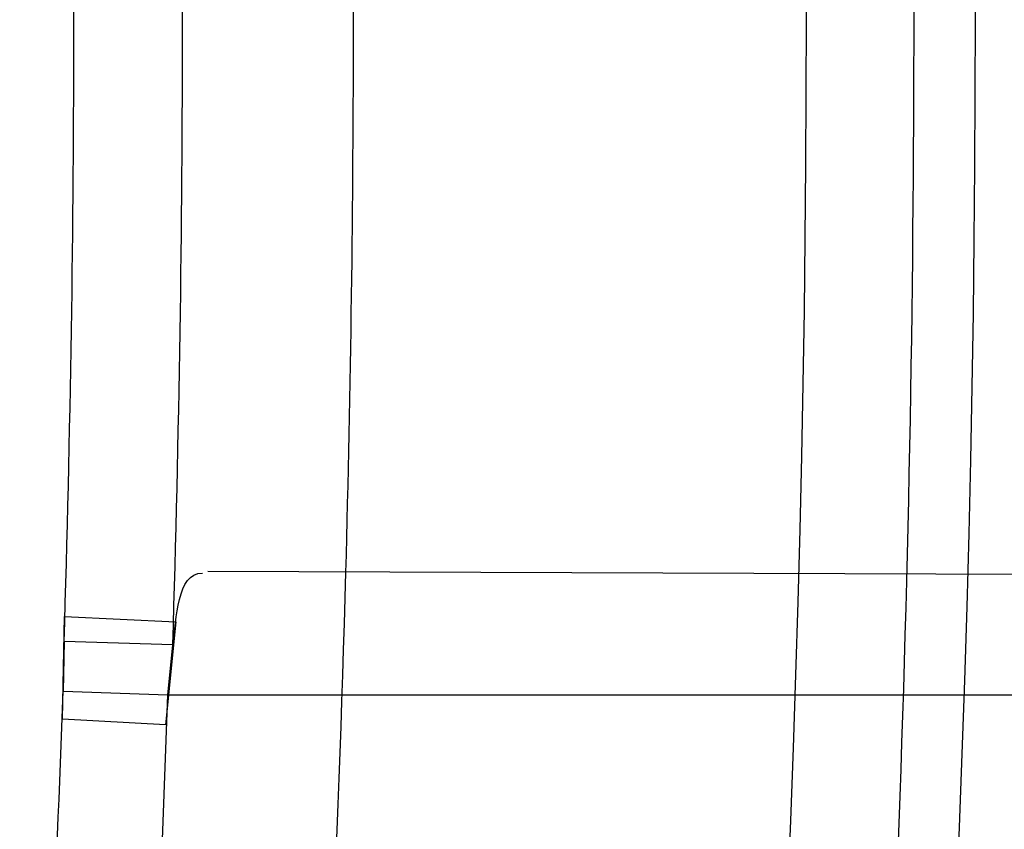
# Model space of a CAD drawing. Header units: millimetres. Extents: x 0 to 297, y 0 to 210.
# Tile 35 of 256: x 146.1986 to 146.2165, y 91.0556 to 91.0703. Entities that reach past the tile are written whole.
import ezdxf

# ---------------------------------------------------------------- set-up
doc = ezdxf.new("R2010")
doc.units = ezdxf.units.MM
doc.header["$LTSCALE"] = 16.335
doc.layers.get('0').update_dxf_attribs({"linetype": 'CONTINUOUS'})
for name, color, linetype in [('01_GLOBAL', 7, 'CONTINUOUS'), ('INTFCLR_1', 7, 'CONTINUOUS'), ('INTFCLR_144815', 7, 'CONTINUOUS')]:
    doc.layers.add(name, color=color, linetype=linetype)

msp = doc.modelspace()

# ---------------------------------------------------------------- linework, layer by layer
at = {"color": 7, "linetype": 'Continuous'}
msp.add_circle((146.8548034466, 92.13446435), 2.66, dxfattribs=at)
at = {"color": 9, "linetype": 'Continuous'}
msp.add_arc((146.8548034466, 92.13446435), 2.6259090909, 182.9674534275, 267.0325465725, dxfattribs=at)
at = {"layer": '01_GLOBAL', "color": 7, "linetype": 'Continuous'}
msp.add_circle((146.8548034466, 92.13446435), 2.695, dxfattribs=at)
at = {"layer": 'INTFCLR_1', "color": 9, "linetype": 'Continuous'}
for p, q in [((146.2255620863, 91.060171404), (146.202051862, 91.06025347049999)), ((146.2013275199, 91.0580186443), (146.2254997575, 91.0580186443))]:
    msp.add_line(p, q, dxfattribs=at)
at = {"layer": 'INTFCLR_1', "color": 7, "linetype": 'Continuous'}
for p, q in [((146.1994161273, 91.0575769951), (146.1994560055, 91.05943755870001)), ((146.1994560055, 91.05943755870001), (146.2014723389, 91.0593425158)), ((146.2014723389, 91.0593425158), (146.2012887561, 91.05747523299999)), ((146.1994469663, 91.05898644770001), (146.1994274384, 91.0580842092)), ((146.2014163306, 91.0589235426), (146.1994469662, 91.0589864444)), ((146.2013275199, 91.0580186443), (146.2014163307, 91.0589235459)), ((146.1994274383, 91.0580842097), (146.20132752, 91.0580186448)), ((146.2012887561, 91.05747523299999), (146.1994161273, 91.0575769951))]:
    msp.add_line(p, q, dxfattribs=at)
at = {"layer": 'INTFCLR_1', "color": 6, "linetype": 'Continuous'}
for centre, radius, start, end in [((145.8396077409, 91.0702686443), 0.4224162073, 270, 90.00000002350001), ((145.8396077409, 91.0702686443), 0.4014439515, 270, 90.00000002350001), ((145.8396077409, 91.0702686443), 0.3650864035, 356.0768556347, 358.4266729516), ((145.8399817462, 91.0702695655), 0.3615533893, 356.3922519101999, 358.0582108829)]:
    msp.add_arc(centre, radius, start, end, dxfattribs=at)
at = {"layer": 'INTFCLR_1', "color": 9, "linetype": 'Continuous'}
for centre, radius, start, end in [((145.8430307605, 91.0702693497), 0.3729410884, 346.8723352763, 13.1275089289), ((145.8429710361, 91.0702686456), 0.3699364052, 346.8756062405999, 13.1243934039), ((145.8414903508, 91.0702686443), 0.3581343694, 358.1947295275, 1.80527045), ((145.8396077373, 91.0702686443), 0.3619872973, 358.2048144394, 1.7952067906), ((145.8396077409, 91.0702686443), 0.3650864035, 358.4266729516, 1.5733270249), ((145.8420686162, 91.0702713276), 0.3575665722, 356.3712696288, 358.0467813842)]:
    msp.add_arc(centre, radius, start, end, dxfattribs=at)
for points, knots in [([(146.215167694, 90.9396470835), (146.2159987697, 90.9419085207), (146.2176274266, 90.946474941), (146.2207305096, 90.9557355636), (146.2257654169, 90.97235802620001), (146.2304341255, 90.99186806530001), (146.2335169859, 91.0093050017), (146.2348129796, 91.0182086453), (146.2354818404, 91.02335838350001), (146.2370256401, 91.0362869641), (146.2386297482, 91.0583777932), (146.2383725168, 91.0844410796), (146.2371603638, 91.1013312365), (146.2363978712, 91.10913017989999), (146.2358364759, 91.11431722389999), (146.2341019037, 91.1283170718), (146.2301634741, 91.1507347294), (146.2244881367, 91.17262139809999), (146.2204287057, 91.18561168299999), (146.2189019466, 91.1902581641), (146.2165792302, 91.19710265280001), (146.2113391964, 91.2114121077), (146.2022901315, 91.2324139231), (146.191984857, 91.25225539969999), (146.1848007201, 91.2644679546), (146.1814430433, 91.2699042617), (146.1792124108, 91.2734478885), (146.1731796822, 91.2827676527), (146.1630706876, 91.2970711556), (146.1490288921, 91.31448381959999), (146.1371354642, 91.3275359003), (146.1288272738, 91.33587871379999), (146.1242335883, 91.3402958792), (146.1178598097, 91.34625301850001), (146.1089384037, 91.3540531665), (146.0992814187, 91.3616216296), (146.0931582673, 91.3659756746), (146.0901748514, 91.36797805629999), (146.0877179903, 91.3695554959), (146.0855301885, 91.370872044), (146.0836031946, 91.37188306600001), (146.0825200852, 91.3723860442), (146.0816575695, 91.37269367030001), (146.0810609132, 91.3728329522), (146.0805598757, 91.3727572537), (146.0804622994, 91.37228572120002), (146.0807027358, 91.3717645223), (146.0811202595, 91.37104224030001), (146.0817948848, 91.3701330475), (146.0826939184, 91.36902450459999), (146.0838249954, 91.3677243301), (146.0851758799, 91.36623182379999), (146.086740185, 91.3645487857), (146.0892045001, 91.3619398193), (146.0927127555, 91.3582725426), (146.0992604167, 91.35140180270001), (146.106411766, 91.3436935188), (146.1129263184, 91.3363261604), (146.1169531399, 91.331641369), (146.123428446, 91.3239507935), (146.1333417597, 91.31148785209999), (146.1463378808, 91.2933556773), (146.155744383, 91.27855323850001), (146.1619029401, 91.26801686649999), (146.1660815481, 91.2606062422), (146.1732904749, 91.2470796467), (146.1829180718, 91.22665319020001), (146.189559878, 91.2096229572), (146.192649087, 91.2007931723)], [0, 0, 0, 0, 0.0103790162, 0.0208837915, 0.0420711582, 0.08518389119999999, 0.1071959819, 0.1183353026, 0.1239410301, 0.1295663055, 0.1744258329, 0.2192337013, 0.2417180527, 0.2473539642, 0.2529903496, 0.2641931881, 0.3081223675, 0.3509244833, 0.3614867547, 0.3667496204, 0.3719934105, 0.3926231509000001, 0.4323812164, 0.470412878, 0.488854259, 0.4934078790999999, 0.4979383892, 0.5068921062, 0.5412323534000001, 0.5733304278, 0.6031976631, 0.6172528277, 0.6240454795, 0.630650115, 0.6548352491, 0.6750685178, 0.6834752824, 0.6871962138, 0.6905460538, 0.6960524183, 0.6981915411, 0.6999110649, 0.7012078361, 0.7020914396, 0.7026255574, 0.7031007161, 0.7038824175, 0.7050749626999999, 0.7066970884, 0.7087489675, 0.7112252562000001, 0.7141187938, 0.7174211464, 0.7211233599, 0.729578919, 0.7392839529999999, 0.762009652, 0.7748693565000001, 0.7816473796, 0.7886214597, 0.8181786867, 0.8502212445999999, 0.8846823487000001, 0.8936821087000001, 0.9027944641, 0.9213301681, 0.9597016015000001, 1, 1, 1, 1]), ([(146.0853256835, 91.3712686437), (146.0858354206, 91.3712685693), (146.0884302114, 91.37024205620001), (146.0914097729, 91.3684995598), (146.094679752, 91.36644225), (146.0977098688, 91.3644452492), (146.1039326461, 91.360106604), (146.1137472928, 91.3525690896), (146.1228234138, 91.3447983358), (146.1293077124, 91.3388643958), (146.1339781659, 91.33446754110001), (146.1424222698, 91.3261670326), (146.1545124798, 91.3131819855), (146.1687911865, 91.29585634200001), (146.1790766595, 91.28161812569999), (146.1852148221, 91.2723404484), (146.1874832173, 91.2688147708), (146.1908964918, 91.263408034), (146.1981971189, 91.2512666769), (146.2086731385, 91.2315369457), (146.2178781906, 91.21064109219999), (146.2232089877, 91.19640184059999), (146.2255710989, 91.18959322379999), (146.227123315, 91.18497242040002), (146.2312489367, 91.17205880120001), (146.2370185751, 91.1502981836), (146.2410247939, 91.1279970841), (146.242788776, 91.1140716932), (146.2433595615, 91.1089133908), (146.2441347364, 91.1011583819), (146.2453671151, 91.08436335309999), (146.2456287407, 91.058442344), (146.2439975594, 91.03647449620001), (146.2424282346, 91.02361998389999), (146.2417481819, 91.0184987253), (146.2404303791, 91.0096435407), (146.2372949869, 90.9922981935), (146.2325471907, 90.97289442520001), (146.2274296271, 90.95636879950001), (146.2242749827, 90.9471599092), (146.2226192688, 90.94261896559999), (146.2217743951, 90.9403701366)], [0, 0, 0, 0, 0.0031306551, 0.0166311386, 0.0214593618, 0.0268204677, 0.03892666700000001, 0.0680356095, 0.1027865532, 0.1122690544, 0.1220182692, 0.1421808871, 0.1849821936, 0.2309157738, 0.2799873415, 0.2927705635, 0.2992370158, 0.3057352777, 0.3320402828, 0.3862318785, 0.4428084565, 0.4721382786, 0.4795908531, 0.487069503, 0.5020757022, 0.562848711, 0.6251729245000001, 0.641061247, 0.6490543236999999, 0.6570463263, 0.6889269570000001, 0.7524525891, 0.8160592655, 0.8240370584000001, 0.8319876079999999, 0.8477879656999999, 0.8790177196, 0.9402188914, 0.9703170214, 0.9852457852, 1, 1, 1, 1]), ([(146.192649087, 91.2007931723), (146.1958606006, 91.19161380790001), (146.2016925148, 91.1727509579), (146.207244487, 91.1485054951), (146.2099856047, 91.1323126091), (146.2110878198, 91.12467357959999), (146.2117778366, 91.1195334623), (146.2134659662, 91.10537393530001), (146.2150886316, 91.08202445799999), (146.2148602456, 91.05859212), (146.2140091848, 91.0442666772), (146.2136200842, 91.03903900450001), (146.2129629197, 91.0312586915), (146.2111506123, 91.0146916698), (146.206931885, 90.9897134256), (146.2017743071, 90.9689710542), (146.19827327, 90.95706681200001), (146.1968531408, 90.95239866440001), (146.1942959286, 90.9443911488), (146.1888936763, 90.9289345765), (146.1802622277, 90.90786547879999), (146.171382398, 90.8897741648), (146.1656550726, 90.8792145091), (146.1635773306, 90.8754900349), (146.1604900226, 90.8700564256), (146.1538400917, 90.8588573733), (146.1432874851, 90.8427416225), (146.130351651, 90.82515020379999), (146.1210235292, 90.81367435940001), (146.1156460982, 90.8073755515), (146.113618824, 90.80502464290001), (146.1101975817, 90.8011144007), (146.1038773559, 90.7940784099), (146.096999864, 90.7867494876), (146.0907938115, 90.7802607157), (146.0870749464, 90.7763572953), (146.0841227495, 90.7731700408), (146.082218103, 90.7709636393), (146.0811689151, 90.76956887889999), (146.0807337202, 90.7688287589), (146.0804699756, 90.768297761), (146.0805812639, 90.7676067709), (146.0820539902, 90.76790723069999), (146.0836740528, 90.7686837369), (146.0866075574, 90.7702696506), (146.0894057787, 90.77205211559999), (146.0917034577, 90.7735832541), (146.0931778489, 90.7745970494), (146.0956556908, 90.77633123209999), (146.0996186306, 90.7792326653), (146.1051563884, 90.78353748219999), (146.1134349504, 90.79034993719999), (146.1208444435, 90.79699512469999), (146.1273278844, 90.803212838), (146.1319747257, 90.8077988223), (146.1403493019, 90.8164335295), (146.1522854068, 90.8298984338), (146.1663008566, 90.8478011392), (146.1763364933, 90.8624671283), (146.1823017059, 90.8720054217), (146.1845040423, 90.87562926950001), (146.1878179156, 90.8811894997), (146.1948947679, 90.8936741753), (146.2049952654, 90.9139390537), (146.2119439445, 90.93087495), (146.2151676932, 90.9396470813)], [0, 0, 0, 0, 0.0419354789, 0.08505031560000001, 0.1071497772, 0.1127379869, 0.1183317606, 0.1295131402, 0.1742263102, 0.2191466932, 0.230445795, 0.2361065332, 0.241751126, 0.2641147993, 0.3079545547, 0.3508736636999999, 0.3561840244, 0.3614616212, 0.3719139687, 0.3924297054, 0.4320526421, 0.4700131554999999, 0.4792642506, 0.483852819, 0.4884035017, 0.5062126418, 0.5400088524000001, 0.5714206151, 0.6003317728, 0.6037560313, 0.6071340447, 0.6137178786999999, 0.6261602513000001, 0.6479155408, 0.6570536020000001, 0.6648783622, 0.6711643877, 0.6757843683, 0.6774462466, 0.6786751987, 0.6794900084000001, 0.6799813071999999, 0.6813020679, 0.6842478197, 0.6888651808, 0.6950795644, 0.6987591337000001, 0.70073729, 0.7027989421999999, 0.7117993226, 0.7219139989, 0.7330405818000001, 0.7580265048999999, 0.7648041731, 0.7717766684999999, 0.7861782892, 0.816667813, 0.8493175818, 0.8841610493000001, 0.8932352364, 0.8978283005, 0.9024468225, 0.9211469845, 0.9596997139, 1, 1, 1, 1]), ([(146.0853256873, 90.7692686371), (146.0851880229, 90.76926865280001), (146.0848509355, 90.76933511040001), (146.0848682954, 90.76994105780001), (146.0852289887, 90.7705644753), (146.0858526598, 90.7714910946), (146.0868032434, 90.7726443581), (146.0886356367, 90.7747215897), (146.090803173, 90.7769929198), (146.093215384, 90.77947858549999), (146.0959839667, 90.7823063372), (146.1017014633, 90.78813019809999), (146.1087122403, 90.79541364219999), (146.1151564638, 90.8024097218), (146.1186445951, 90.80629812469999), (146.1207113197, 90.8086358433), (146.1261908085, 90.8148966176), (146.1356953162, 90.82630389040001), (146.1488811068, 90.8438006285), (146.1596415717, 90.8598377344), (146.1664241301, 90.87098636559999), (146.1695721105, 90.8763942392), (146.1716900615, 90.88010002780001), (146.1775256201, 90.8906021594), (146.1865751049, 90.9085978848), (146.1953782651, 90.9295730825), (146.2008882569, 90.9449633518), (146.2034958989, 90.9529350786), (146.2049438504, 90.9575818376), (146.2085119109, 90.96942638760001), (146.2137695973, 90.9900678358), (146.2180725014, 91.0149384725), (146.2199207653, 91.0314342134), (146.2205908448, 91.0391798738), (146.2209875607, 91.0443838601), (146.221855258, 91.0586438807), (146.2220882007, 91.0819731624), (146.2204334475, 91.1052178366), (146.2187124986, 91.1193111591), (146.218008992, 91.1244278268), (146.2168850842, 91.13203296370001), (146.2140893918, 91.1481570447), (146.2084266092, 91.17229781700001), (146.202482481, 91.1910654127), (146.1992099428, 91.20019722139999)], [0, 0, 0, 0, 0.0008731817, 0.001718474, 0.0032338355, 0.0055641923, 0.008732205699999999, 0.0127298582, 0.0231213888, 0.0286463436, 0.0346993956, 0.04822263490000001, 0.0804125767, 0.0988155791, 0.1085508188, 0.1135449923, 0.1186070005, 0.1613231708, 0.2076862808, 0.2575123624, 0.2837454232, 0.2904461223, 0.2972015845, 0.3108183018, 0.3666504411, 0.4248609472, 0.4549769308, 0.4703146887, 0.4780576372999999, 0.4858477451, 0.5487776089, 0.6130123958, 0.6457680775, 0.6540347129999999, 0.6623246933, 0.6788711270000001, 0.74464742, 0.8101273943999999, 0.8265053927, 0.8346996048, 0.8428861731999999, 0.8752668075, 0.9384714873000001, 1, 1, 1, 1])]:
    msp.add_open_spline(points, degree=3, knots=knots, dxfattribs=at)
at = {"layer": 'INTFCLR_1', "color": 6, "linetype": 'Continuous'}
for points, knots in [([(146.1150652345, 91.3712686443), (146.1142109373, 91.3712686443), (146.1157546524, 91.3683280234), (146.1170803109, 91.3667058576), (146.1192467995, 91.3638593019), (146.1219201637, 91.3606396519), (146.125337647, 91.3565305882), (146.129332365, 91.3517587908), (146.1336170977, 91.3465688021), (146.1378478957, 91.3413533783), (146.1417862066, 91.33638567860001), (146.1454017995, 91.33172329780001), (146.1486896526, 91.3273866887), (146.1516611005, 91.3233827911), (146.1543369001, 91.3197024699), (146.156743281, 91.3163299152), (146.1589048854, 91.3132456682), (146.1608385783, 91.3104414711), (146.1625660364, 91.3078989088), (146.1641084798, 91.30559694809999), (146.165490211, 91.30350884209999), (146.1667189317, 91.3016311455), (146.1678098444, 91.29994672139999), (146.1687779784, 91.29843810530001), (146.1696459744, 91.2970741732), (146.1706214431, 91.29552968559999), (146.171753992, 91.2937197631), (146.1728766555, 91.29190262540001), (146.1738510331, 91.2903096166), (146.1746912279, 91.2889253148), (146.1756155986, 91.2873892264), (146.1766371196, 91.2856754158), (146.1777643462, 91.28376355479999), (146.1790081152, 91.2816276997), (146.1803754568, 91.2792474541), (146.181880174, 91.2765877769), (146.1835347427, 91.2736124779), (146.1853542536, 91.27027563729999), (146.1873580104, 91.2665190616), (146.1895596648, 91.26228659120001), (146.1919715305, 91.2575132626), (146.194608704, 91.25211957), (146.1974929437, 91.24599442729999), (146.200642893, 91.2390039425), (146.2040752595, 91.23097719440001), (146.207802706, 91.22170867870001), (146.2118351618, 91.2109047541), (146.2161179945, 91.1983172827), (146.2203681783, 91.1842931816), (146.2242872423, 91.1694234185), (146.2276657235, 91.1543820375), (146.2304753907, 91.139299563), (146.2327156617, 91.12423570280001), (146.2343982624, 91.1091881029), (146.2355287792, 91.09419226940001), (146.236117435, 91.07923359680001), (146.2361708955, 91.0643357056), (146.2356951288, 91.04948488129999), (146.2346936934, 91.03468304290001), (146.2331693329, 91.0199420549), (146.2311191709, 91.00523224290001), (146.2285428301, 90.9905732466), (146.2254275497, 90.9759332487), (146.2217708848, 90.96133081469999), (146.2176203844, 90.94696854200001), (146.2132204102, 90.93354429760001), (146.2088852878, 90.9216267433), (146.2048596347, 90.91144843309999), (146.2011587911, 90.9027023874), (146.1977663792, 90.8951298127), (146.1946668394, 90.88853337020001), (146.1918379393, 90.88275133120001), (146.1892594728, 90.8776633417), (146.1869119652, 90.8731715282), (146.1847820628, 90.86920240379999), (146.1828538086, 90.8656918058), (146.1811073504, 90.8625765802), (146.1795253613, 90.85980462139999), (146.1780916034, 90.8573318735), (146.1767959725, 90.85512907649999), (146.1756290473, 90.853169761), (146.1745782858, 90.8514245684), (146.1736278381, 90.8498612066), (146.1727650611, 90.8484544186), (146.1719665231, 90.84716262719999), (146.1711689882, 90.84588214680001), (146.1703111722, 90.8445150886), (146.1693416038, 90.84298277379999), (146.1682509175, 90.8412753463), (146.1670226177, 90.8393723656), (146.1656376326, 90.83725160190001), (146.1640803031, 90.83489670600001), (146.1623329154, 90.8322916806), (146.1603729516, 90.82941522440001), (146.1581781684, 90.826247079), (146.1557236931, 90.8227690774), (146.1529902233, 90.81897164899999), (146.1499514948, 90.81483864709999), (146.1465806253, 90.8103557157), (146.1428687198, 90.80553486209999), (146.1388145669, 90.8003907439), (146.1344498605, 90.7949851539), (146.129996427, 90.7895765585), (146.1258273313, 90.7845911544), (146.1222457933, 90.7802900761), (146.1194492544, 90.7769295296), (146.1171773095, 90.7739602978), (146.1158081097, 90.7722877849), (146.114193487, 90.7692686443), (146.1150652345, 90.7692686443)], [0, 0, 0, 0, 0.0038604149, 0.007501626, 0.0124785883, 0.0188917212, 0.0268498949, 0.0364677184, 0.0470694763, 0.05724446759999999, 0.0668187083, 0.0757144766, 0.08390537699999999, 0.0914099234, 0.09824517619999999, 0.1044667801, 0.1101313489, 0.1152642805, 0.1198589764, 0.1240215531, 0.1277856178, 0.1311734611, 0.1341617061, 0.1368541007, 0.1392736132, 0.1414672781, 0.1451087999, 0.148921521, 0.1511192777, 0.1535471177, 0.1562389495, 0.1592204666, 0.1625628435, 0.1662680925, 0.1703891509, 0.1749670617, 0.1800766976, 0.185772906, 0.1921414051, 0.1993155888, 0.2073311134, 0.2163077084, 0.2264451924, 0.2379233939, 0.2509534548, 0.2658909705, 0.2830621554, 0.3030578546, 0.3259639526, 0.3492662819, 0.3725305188, 0.395610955, 0.4185782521, 0.4413347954, 0.4640172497, 0.4865192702, 0.5089682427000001, 0.5313242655, 0.5536477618, 0.5759939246, 0.5982772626, 0.6207472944, 0.6432362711, 0.6658996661, 0.6887559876, 0.7107777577, 0.7297237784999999, 0.7460531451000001, 0.7602331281, 0.7726347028, 0.7835467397, 0.7931663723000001, 0.8017211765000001, 0.8093215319, 0.8160683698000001, 0.8220757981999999, 0.8274205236, 0.83220661, 0.8364980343, 0.8403367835, 0.8437547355, 0.8468031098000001, 0.8495420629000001, 0.8520223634, 0.8542604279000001, 0.8564046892, 0.8588391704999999, 0.8615533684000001, 0.8645986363, 0.8679945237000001, 0.8717882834, 0.8760445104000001, 0.8807522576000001, 0.8859628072, 0.8917731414, 0.8981681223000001, 0.9051985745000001, 0.9129160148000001, 0.9213486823, 0.930543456, 0.9404096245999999, 0.9509435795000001, 0.9619432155, 0.9720502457, 0.9803711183, 0.9870628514, 0.9922716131, 0.9960607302, 1, 1, 1, 1]), ([(146.1150652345, 90.7692686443), (146.1160387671, 90.7692686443), (146.1177271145, 90.7704064), (146.1203228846, 90.771969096), (146.1232989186, 90.77413160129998), (146.1269787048, 90.7769491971), (146.1313602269, 90.7805465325), (146.136189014, 90.7847397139), (146.1410884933, 90.7892225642), (146.14571304, 90.7936536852), (146.1499506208, 90.7978758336), (146.1538079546, 90.8018604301), (146.1573032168, 90.80558744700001), (146.1604624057, 90.80905244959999), (146.1633068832, 90.8122543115), (146.1658602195, 90.8151952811), (146.1681553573, 90.81789510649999), (146.1702110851, 90.8203595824), (146.1720499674, 90.82260144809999), (146.1736917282, 90.82463420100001), (146.175161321, 90.82647923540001), (146.1764960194, 90.8281758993), (146.177810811, 90.8298661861), (146.1792115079, 90.8316888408), (146.1806985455, 90.83365031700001), (146.1821699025, 90.8356187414), (146.183615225, 90.8375779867), (146.1851191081, 90.83964462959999), (146.1867839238, 90.8419668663), (146.1886446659, 90.84460610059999), (146.1907239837, 90.84761283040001), (146.1930437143, 90.8510418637), (146.1956231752, 90.8549500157), (146.1984823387, 90.8594072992), (146.2016518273, 90.86451166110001), (146.2051614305, 90.8703758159), (146.209038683, 90.87713741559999), (146.2133125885, 90.8849785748), (146.2180078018, 90.8941127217), (146.2231555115, 90.90485947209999), (146.2286552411, 90.91737178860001), (146.2341538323, 90.9312565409), (146.2392951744, 90.9458956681), (146.2438614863, 90.9607345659), (146.2478132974, 90.9756282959), (146.2511637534, 90.9905608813), (146.2539112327, 91.0054533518), (146.2560779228, 91.020346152), (146.2576685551, 91.0351758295), (146.2586982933, 91.04996599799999), (146.2591763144, 91.0647019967), (146.2591102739, 91.07938636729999), (146.2585051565, 91.0940278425), (146.2573642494, 91.1086171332), (146.2556872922, 91.1231604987), (146.2534729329, 91.1376558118), (146.2507211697, 91.1520808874), (146.2474209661, 91.1664680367), (146.2435667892, 91.18079923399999), (146.239139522, 91.1950910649), (146.234151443, 91.20927087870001), (146.2288018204, 91.2228037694), (146.2234345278, 91.2350612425), (146.218408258, 91.24561069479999), (146.2138248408, 91.25458398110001), (146.2096571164, 91.2622864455), (146.2058775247, 91.2689320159), (146.2024553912, 91.2746998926), (146.1993628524, 91.27972662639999), (146.196567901, 91.2841272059), (146.1940471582, 91.2879852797), (146.1917761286, 91.291377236), (146.189737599, 91.2943570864), (146.1879066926, 91.29698229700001), (146.18627007, 91.2992900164), (146.1848016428, 91.3013303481), (146.183482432, 91.3031394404), (146.182221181, 91.3048484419), (146.1809100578, 91.3066048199), (146.1794654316, 91.30851560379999), (146.1779774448, 91.3104564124), (146.1764846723, 91.31237679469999), (146.1749729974, 91.3142966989), (146.1733137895, 91.3163746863), (146.1714604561, 91.3186595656), (146.1693845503, 91.3211749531), (146.1670661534, 91.32393152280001), (146.1644777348, 91.32694376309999), (146.1615962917, 91.33021938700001), (146.1583918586, 91.3337681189), (146.154841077, 91.33758842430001), (146.1509238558, 91.34167085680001), (146.1466153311, 91.3459997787), (146.1419164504, 91.35053715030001), (146.1369054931, 91.3551583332), (146.1319289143, 91.35951049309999), (146.1273729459, 91.3632762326), (146.1235388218, 91.3662278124), (146.1204516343, 91.36848349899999), (146.1177826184, 91.37009623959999), (146.1160568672, 91.3712686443), (146.1150652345, 91.3712686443)], [0, 0, 0, 0, 0.0042187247, 0.0081401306, 0.0133978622, 0.0200459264, 0.0282638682, 0.0379443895, 0.0477615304, 0.05703690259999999, 0.0656973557, 0.0736821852, 0.0810680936, 0.0878383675, 0.0940009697, 0.0996271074, 0.1047154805, 0.1093563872, 0.1135342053, 0.1172803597, 0.1206792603, 0.1237557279, 0.1266349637, 0.1299589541, 0.1337168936, 0.1373013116, 0.1406085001, 0.1442672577, 0.148377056, 0.1529904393, 0.1582606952, 0.164218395, 0.1709303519, 0.1785521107, 0.1871652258, 0.1969659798, 0.2081658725, 0.2209392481, 0.2356613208, 0.2526660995, 0.2725685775, 0.2948769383, 0.3173640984, 0.3397873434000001, 0.3621386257, 0.3841211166, 0.4060891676, 0.4277469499, 0.4493218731, 0.470705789, 0.4919793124, 0.5131981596, 0.5343255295, 0.5554668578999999, 0.5765984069, 0.5977513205, 0.6189954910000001, 0.6402209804, 0.6617015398, 0.6832900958, 0.7050415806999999, 0.7268239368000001, 0.7463339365, 0.7630160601, 0.7774553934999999, 0.7899931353, 0.8009638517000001, 0.8105830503, 0.8190545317, 0.8265380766, 0.8331730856, 0.8390248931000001, 0.8442268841, 0.8488182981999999, 0.8528943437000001, 0.8564866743, 0.8597116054, 0.8625968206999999, 0.8656908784, 0.8692094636, 0.8729771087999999, 0.8762884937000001, 0.879749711, 0.8835661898, 0.8878115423, 0.8924986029, 0.8976989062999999, 0.9034198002, 0.9097088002, 0.9166034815, 0.9241390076, 0.9323094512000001, 0.9411199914, 0.9506041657, 0.9606137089, 0.9706541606, 0.9792553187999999, 0.9862062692, 0.9916647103, 0.9957028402, 1, 1, 1, 1])]:
    msp.add_open_spline(points, degree=3, knots=knots, dxfattribs=at)
msp.add_open_spline([(146.2014163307, 91.0589235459), (146.2014942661, 91.0593880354), (146.2014869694, 91.0602302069), (146.2019579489, 91.06022856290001)], degree=3, dxfattribs=at)
at = {"layer": 'INTFCLR_144815', "color": 6, "linetype": 'Continuous'}
for radius in [0.4466793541, 0.4256665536]:
    msp.add_circle((145.8396077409, 91.0702686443), radius, dxfattribs=at)
for radius, start, end in [(0.6157754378, 313.9937911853, 154.5150993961), (0.5947754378, 312.9543589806, 154.5144414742), (0.5751005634, 282.2440355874, 71.2863570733), (0.4537777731, 308.490992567, 51.50900743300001)]:
    msp.add_arc((145.8396077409, 91.0702686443), radius, start, end, dxfattribs=at)
at = {"layer": 'INTFCLR_144815', "color": 9, "linetype": 'Continuous'}
for centre, radius, start, end in [((145.8396077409, 91.0702686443), 0.5712784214, 292.4997540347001, 54.0964566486), ((145.8396102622, 91.0702698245), 0.5153523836, 292.4997540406, 54.09645665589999), ((145.8396077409, 91.0702686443), 0.450734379, 313.8592910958, 46.1407088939)]:
    msp.add_arc(centre, radius, start, end, dxfattribs=at)
at = {"layer": 'INTFCLR_144815', "color": 6, "linetype": 'Continuous'}
for points, knots in [([(146.2625648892, 91.0702686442), (146.2625648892, 91.0724684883), (146.262532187, 91.0768687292), (146.2623850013, 91.08346881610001), (146.2621395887, 91.09006891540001), (146.2617957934, 91.0966690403), (146.2613534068, 91.1032690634), (146.2608121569, 91.10986895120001), (146.260171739, 91.11646838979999), (146.2594317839, 91.123067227), (146.2585919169, 91.1296649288), (146.2576516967, 91.13626118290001), (146.2566107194, 91.14285515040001), (146.2554685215, 91.14944622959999), (146.2542247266, 91.1560332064), (146.2528788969, 91.1626151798), (146.2514307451, 91.1691905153), (146.2498799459, 91.1757578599), (146.2482264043, 91.18231502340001), (146.2464700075, 91.1888601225), (146.2446109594, 91.1953903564), (146.2426494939, 91.20190318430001), (146.240586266, 91.20839506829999), (146.2384220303, 91.2148626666), (146.2361580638, 91.2213016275), (146.2337958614, 91.2277076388), (146.2313375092, 91.2340755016), (146.2287855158, 91.2403997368), (146.2261430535, 91.24667412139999), (146.223413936, 91.2528919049), (146.2206027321, 91.25904570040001), (146.2177148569, 91.2651274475), (146.2147566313, 91.2711284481), (146.2117353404, 91.27703939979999), (146.2086592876, 91.28285042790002), (146.2055378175, 91.2885511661), (146.2023813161, 91.29413085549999), (146.1992011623, 91.29957850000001), (146.1960096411, 91.3048830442), (146.1928197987, 91.3100336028), (146.1896452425, 91.3150197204), (146.1864998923, 91.3198316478), (146.1833976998, 91.3244606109), (146.1803523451, 91.32889905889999), (146.1773769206, 91.3331408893), (146.1744836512, 91.33718159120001), (146.1716836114, 91.34101837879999), (146.1689866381, 91.3446500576), (146.1664013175, 91.3480768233), (146.1639350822, 91.3512999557), (146.1615937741, 91.3543222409), (146.1593814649, 91.35714805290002), (146.1573002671, 91.3597834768), (146.1553509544, 91.36223545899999), (146.1535333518, 91.3645113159), (146.1518468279, 91.3666181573), (146.1502903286, 91.36856289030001), (146.148862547, 91.37035208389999), (146.1475620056, 91.3719918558), (146.1463872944, 91.3734878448), (146.1453367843, 91.3748448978), (146.1444092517, 91.3760686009), (146.1436017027, 91.3771608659), (146.1429160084, 91.3781339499), (146.1423391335, 91.37896735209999), (146.1418093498, 91.3798985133), (146.141227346, 91.3805648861), (146.1412445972, 91.3817629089), (146.1415550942, 91.3817685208)], [0, 0, 0, 0, 0.0193188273, 0.0386418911, 0.05797372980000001, 0.0773181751, 0.0966800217, 0.1160624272, 0.1354702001, 0.1549057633, 0.1743738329, 0.1938759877, 0.2134167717, 0.2329964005, 0.2526187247, 0.2722829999, 0.2919923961, 0.3117443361, 0.3315407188, 0.3513772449, 0.37125414, 0.391164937, 0.4111075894, 0.4310729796, 0.4510561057, 0.4710451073, 0.4910305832, 0.5109984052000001, 0.5309330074, 0.5508166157, 0.5706284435, 0.590344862, 0.6099392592, 0.6293819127, 0.6486401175, 0.6676780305, 0.6864570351, 0.7049360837, 0.7230721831, 0.7408210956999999, 0.7581383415, 0.7749801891, 0.7913047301, 0.8070730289, 0.822250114, 0.8368060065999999, 0.8507161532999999, 0.8639624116, 0.8765312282, 0.8884132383, 0.8996029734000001, 0.9101049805, 0.9199296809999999, 0.9290934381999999, 0.9376135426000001, 0.9455077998, 0.9527934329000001, 0.9594885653, 0.9656100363, 0.9711731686, 0.9761922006, 0.9806816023, 0.9846553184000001, 0.9881278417, 0.9911127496, 0.9936230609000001, 0.9972727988, 1, 1, 1, 1]), ([(146.1515348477, 90.7587687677), (146.1512150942, 90.7587746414), (146.1512119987, 90.7600070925), (146.1517859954, 90.7606977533), (146.1523169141, 90.7616585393), (146.1528921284, 90.7625183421), (146.1535763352, 90.7635215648), (146.1543814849, 90.7646472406), (146.15530592, 90.76590779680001), (146.1563525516, 90.76730531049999), (146.1575225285, 90.7688454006), (146.1588179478, 90.7705337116), (146.1602417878, 90.77237807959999), (146.1617966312, 90.7743862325), (146.1634827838, 90.7765637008), (146.1652973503, 90.7789125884), (146.1672357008, 90.7814334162), (146.169295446, 90.7841302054), (146.1714790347, 90.7870140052), (146.1737896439, 90.7900978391), (146.1762240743, 90.7933873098), (146.1787743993, 90.79688231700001), (146.1814309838, 90.80058082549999), (146.1841860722, 90.80448380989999), (146.1870298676, 90.8085896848), (146.1899514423, 90.8128953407), (146.1929388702, 90.81739609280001), (146.195979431, 90.82208572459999), (146.1990598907, 90.82695665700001), (146.2021667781, 90.832000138), (146.2052866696, 90.837206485), (146.2084064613, 90.8425653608), (146.2115136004, 90.84806604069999), (146.2145962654, 90.85369765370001), (146.2176434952, 90.85944939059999), (146.2206452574, 90.86531064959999), (146.2235925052, 90.87127120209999), (146.2264771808, 90.8773212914), (146.2292921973, 90.88345171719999), (146.2320314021, 90.88965389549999), (146.2346894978, 90.8959198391), (146.2372619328, 90.9022420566), (146.2397453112, 90.90861474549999), (146.2421317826, 90.9150191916), (146.2444188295, 90.9214479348), (146.2466074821, 90.92790255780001), (146.2487002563, 90.9343910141), (146.2506975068, 90.9409155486), (146.2525965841, 90.9474680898), (146.2543963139, 90.95404485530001), (146.2560946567, 90.9606375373), (146.2576905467, 90.9672398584), (146.2591843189, 90.9738506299), (146.2605765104, 90.98046966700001), (146.2618676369, 90.9870969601), (146.2630580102, 90.99373176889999), (146.2641477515, 91.00037227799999), (146.2651369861, 91.0070162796), (146.2660260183, 91.0136624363), (146.2668152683, 91.02031037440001), (146.2675051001, 91.0269596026), (146.2680958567, 91.03360976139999), (146.2685878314, 91.0402603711), (146.2689813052, 91.04691137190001), (146.269276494, 91.05356251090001), (146.2694735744, 91.0602138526), (146.2695726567, 91.0668651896), (146.2695738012, 91.07351660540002), (146.2694770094, 91.08016791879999), (146.2692822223, 91.0868192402), (146.2689893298, 91.0934703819), (146.2685981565, 91.1001213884), (146.2681084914, 91.10677196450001), (146.2675200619, 91.1134219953), (146.2668325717, 91.12007108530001), (146.2660456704, 91.1267189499), (146.2651589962, 91.1333650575), (146.2641721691, 91.140008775), (146.2630848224, 91.1466492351), (146.2618965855, 91.1532855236), (146.2606070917, 91.1599166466), (146.2592161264, 91.1665408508), (146.2577236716, 91.1731557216), (146.25612979, 91.17975889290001), (146.2544344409, 91.1863486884), (146.2526374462, 91.19292404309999), (146.2507388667, 91.199483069), (146.2487392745, 91.2060224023), (146.2466397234, 91.21253772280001), (146.2444415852, 91.21902445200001), (146.2421464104, 91.2254781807), (146.2397562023, 91.2318939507), (146.2372735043, 91.23826617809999), (146.2347014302, 91.24458873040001), (146.2320437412, 91.2508548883), (146.2293049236, 91.2570573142), (146.2264902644, 91.2631880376), (146.2236059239, 91.2692384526), (146.220658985, 91.2751993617), (146.2176574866, 91.2810610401), (146.2146104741, 91.2868132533), (146.211527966, 91.2924454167), (146.2084209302, 91.29794670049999), (146.2053011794, 91.3033062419), (146.2021812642, 91.3085133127), (146.1990742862, 91.31355757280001), (146.1959936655, 91.31842933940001), (146.1929528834, 91.3231198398), (146.189965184, 91.32762147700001), (146.187043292, 91.3319280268), (146.1841991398, 91.3360347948), (146.1814436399, 91.339938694), (146.1787864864, 91.34363828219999), (146.1762360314, 91.34713370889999), (146.1737992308, 91.3504265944), (146.1714816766, 91.35351982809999), (146.1692876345, 91.3564173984), (146.1672201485, 91.3591241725), (146.1652811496, 91.36164570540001), (146.1634716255, 91.36398800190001), (146.1617917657, 91.3661573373), (146.1602410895, 91.3681601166), (146.1588186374, 91.3700026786), (146.1575230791, 91.3716911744), (146.1563528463, 91.37323156), (146.1553062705, 91.3746291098), (146.1543814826, 91.3758897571), (146.1535770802, 91.37701559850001), (146.1528902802, 91.3780187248), (146.1523225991, 91.3788790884), (146.1518630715, 91.37966964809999), (146.151402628, 91.3804116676), (146.1510534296, 91.3817596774), (146.1515348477, 91.3817685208)], [0, 0, 0, 0, 0.0014103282, 0.0032894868, 0.0045784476, 0.006109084, 0.0078878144, 0.009921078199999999, 0.0122159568, 0.0147800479, 0.0176210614, 0.0207450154, 0.0241645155, 0.0278962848, 0.0319450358, 0.0363094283, 0.0409856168, 0.0459681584, 0.0512740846, 0.0569372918, 0.0629614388, 0.06932079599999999, 0.0760170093, 0.0830428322, 0.09038864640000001, 0.09804223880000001, 0.1059886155, 0.1142106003, 0.1226891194, 0.1314036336, 0.1403327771, 0.1494548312, 0.1587482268, 0.1681920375, 0.1777662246, 0.1874518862, 0.1972313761, 0.2070885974, 0.2170088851, 0.2269790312, 0.2369874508, 0.247023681, 0.2570780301, 0.2671479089, 0.2771627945, 0.2871678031, 0.297203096, 0.3072268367, 0.3172573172, 0.3272873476, 0.3372951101, 0.3472786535, 0.3572404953, 0.3671820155, 0.3771057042, 0.38701475, 0.3969071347, 0.4067804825, 0.4166362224, 0.4264761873, 0.4363022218, 0.4461151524, 0.4559173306, 0.4657100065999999, 0.4754958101, 0.4852761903, 0.4950537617, 0.5048299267, 0.514607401, 0.5243876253, 0.5341732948, 0.5439658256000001, 0.5537677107, 0.5635801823, 0.5734055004, 0.5832449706, 0.5931003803, 0.6029729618, 0.6128636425, 0.6227732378, 0.6327028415, 0.6426530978, 0.6526214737, 0.6626060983, 0.6726078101, 0.6826271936, 0.6926651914, 0.7027189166, 0.7127821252, 0.7228511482, 0.7329216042, 0.7429877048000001, 0.7530428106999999, 0.7630790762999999, 0.7730874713, 0.7830577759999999, 0.7929782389, 0.8028356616, 0.8126154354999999, 0.8223014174, 0.8318761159, 0.8413205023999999, 0.8506146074, 0.8597374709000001, 0.8686675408, 0.8773831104, 0.8858627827, 0.8940860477, 0.9020337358, 0.9096886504, 0.9170358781, 0.9240630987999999, 0.9307608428, 0.9371226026, 0.9431446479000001, 0.9488258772, 0.9541674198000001, 0.9591725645, 0.9638462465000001, 0.9681947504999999, 0.9722253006, 0.9759458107, 0.979364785, 0.9824904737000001, 0.9853313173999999, 0.9878955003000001, 0.9901906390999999, 0.9922241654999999, 0.994002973, 0.9955336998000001, 0.9968227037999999, 0.9978766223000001, 1, 1, 1, 1]), ([(146.1616919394, 91.3712686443), (146.1613689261, 91.3712686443), (146.161354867, 91.3700255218), (146.1618990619, 91.3693139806), (146.1624036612, 91.3683331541), (146.1629511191, 91.3674540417), (146.1636029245, 91.3664290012), (146.1643702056, 91.3652789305), (146.1652510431, 91.3639918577), (146.1662478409, 91.3625660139), (146.1673615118, 91.3609958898), (146.1685933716, 91.35927662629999), (146.1699443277, 91.3574028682), (146.1714151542, 91.35536903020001), (146.1730061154, 91.3531695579), (146.1747171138, 91.35079874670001), (146.1765473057, 91.34825122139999), (146.1784952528, 91.3455217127), (146.1805585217, 91.34260561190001), (146.1827337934, 91.3394988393), (146.1850166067, 91.33619825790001), (146.187401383, 91.332701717), (146.1898813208, 91.3290083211), (146.1924484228, 91.32511854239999), (146.1950935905, 91.32103426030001), (146.1978067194, 91.31675882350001), (146.2005768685, 91.3122970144), (146.2033924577, 91.3076549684), (146.2062415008, 91.3028400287), (146.2091118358, 91.2978605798), (146.2119913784, 91.29272580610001), (146.2148683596, 91.2874454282), (146.2177314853, 91.2820295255), (146.2205700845, 91.27648833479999), (146.2233742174, 91.2708320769), (146.2261347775, 91.2650707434), (146.2288435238, 91.2592139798), (146.2314930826, 91.2532710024), (146.2340769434, 91.24725050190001), (146.2365894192, 91.2411606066), (146.2390255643, 91.2350089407), (146.2413812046, 91.22880240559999), (146.2436527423, 91.2225475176), (146.2458372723, 91.21624994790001), (146.2479322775, 91.2099152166), (146.2499358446, 91.2035479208), (146.2518463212, 91.19715263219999), (146.2536625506, 91.1907330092), (146.255383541, 91.184292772), (146.2570086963, 91.17783475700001), (146.2585375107, 91.17136193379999), (146.2599697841, 91.16487642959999), (146.261305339, 91.1583806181), (146.262544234, 91.1518760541), (146.2636865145, 91.1453645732), (146.2647323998, 91.1388472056), (146.265682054, 91.1323253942), (146.2665357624, 91.1257998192), (146.2672937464, 91.1192715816), (146.2679563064, 91.1127410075), (146.2685236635, 91.1062089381), (146.2689960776, 91.09967549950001), (146.2693737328, 91.09314134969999), (146.2696568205, 91.0866064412), (146.2698454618, 91.08007129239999), (146.2699397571, 91.07353577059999), (146.2699397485, 91.0670003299), (146.2698454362, 91.06046482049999), (146.2696567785, 91.053929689), (146.2693736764, 91.0473948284), (146.2689960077, 91.0408607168), (146.2685235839, 91.0343273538), (146.2679562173, 91.0277953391), (146.2672936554, 91.0212648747), (146.2665356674, 91.0147367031), (146.2656819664, 91.0082112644), (146.2647323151, 91.0016895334), (146.263686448, 90.9951723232), (146.2625441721, 90.9886608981), (146.2613053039, 90.982156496), (146.2599697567, 90.975660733), (146.2585375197, 90.9691753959), (146.257008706, 90.96270257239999), (146.2553835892, 90.9562447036), (146.2536625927, 90.949804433), (146.2518464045, 90.94338494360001), (146.2499359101, 90.9369895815), (146.2479323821, 90.9306223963), (146.2458373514, 90.92428757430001), (146.2436528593, 90.9179901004), (146.2413812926, 90.9117351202), (146.2390256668, 90.90552861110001), (146.2365895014, 90.899376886), (146.2340770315, 90.8932869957), (146.2314931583, 90.88726645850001), (146.2288435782, 90.88132342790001), (146.2261348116, 90.875466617), (146.2233742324, 90.86970524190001), (146.2205700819, 90.8640489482), (146.2177314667, 90.8585077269), (146.2148683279, 90.8530918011), (146.2119913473, 90.8478114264), (146.2091118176, 90.84267667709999), (146.2062415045, 90.8376972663), (146.2033924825, 90.8328823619), (146.200576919, 90.82824035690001), (146.1978068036, 90.82377859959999), (146.1950937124, 90.8195032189), (146.1924485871, 90.815418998), (146.1898815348, 90.8115292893), (146.1874016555, 90.8078359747), (146.1850169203, 90.8043394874), (146.1827341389, 90.8010389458), (146.1805588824, 90.7979321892), (146.1784956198, 90.79501609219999), (146.1765476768, 90.7922865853), (146.1747174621, 90.7897390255), (146.1730064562, 90.78736820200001), (146.1714154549, 90.7851686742), (146.1699446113, 90.78313481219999), (146.1685936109, 90.7812609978), (146.1673617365, 90.7795417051), (146.1662480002, 90.7779715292), (146.1652512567, 90.7765456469), (146.1643701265, 90.7752585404), (146.1636036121, 90.7741083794), (146.1629493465, 90.7730834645), (146.1624091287, 90.7722038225), (146.1619724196, 90.7713972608), (146.1615362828, 90.7706337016), (146.1612048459, 90.7692686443), (146.1616919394, 90.7692686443)], [0, 0, 0, 0, 0.0014863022, 0.0034583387, 0.00480742, 0.0064070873, 0.008263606, 0.0103831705, 0.0127725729, 0.0154385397, 0.018388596, 0.0216299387, 0.0251705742, 0.0290176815, 0.0331791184, 0.0376612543, 0.0424708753, 0.0476126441, 0.053091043, 0.05890788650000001, 0.0650637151, 0.071556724, 0.0783824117, 0.08553378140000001, 0.09300120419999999, 0.1007725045, 0.1088330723, 0.1171662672, 0.125753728, 0.1345758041, 0.1436120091, 0.1528416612, 0.1622443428, 0.1717998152, 0.1814887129, 0.1912927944, 0.2011949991, 0.2111795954, 0.2212322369, 0.2313400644, 0.2414915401, 0.251676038, 0.2618853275, 0.272110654, 0.2823462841, 0.2925853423, 0.3028240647, 0.3130572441, 0.3232827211, 0.3334966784, 0.3436983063, 0.353884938, 0.364056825, 0.3742120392, 0.3843517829, 0.3944749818, 0.4045834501, 0.4146764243, 0.4247563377, 0.4348229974, 0.4448791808, 0.4549248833, 0.4649631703, 0.4749943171, 0.4850215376, 0.4950452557, 0.505068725, 0.5150924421, 0.5251196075, 0.5351507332, 0.5451888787, 0.5552345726, 0.5652905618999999, 0.5753571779, 0.5854368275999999, 0.5955298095, 0.6056379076, 0.615761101, 0.6259004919, 0.6360558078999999, 0.6462271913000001, 0.6564139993, 0.6666151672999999, 0.6768294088, 0.6870543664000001, 0.6972879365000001, 0.7075261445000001, 0.7177656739, 0.7280008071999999, 0.7382265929, 0.7484354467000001, 0.7586203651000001, 0.7687717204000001, 0.7788795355, 0.7889322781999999, 0.7989169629, 0.8088192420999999, 0.8186233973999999, 0.8283123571, 0.8378678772, 0.8472706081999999, 0.8565002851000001, 0.8655364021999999, 0.8743584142, 0.8829458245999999, 0.8912789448, 0.8993394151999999, 0.9071106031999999, 0.9145779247, 0.9217291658, 0.9285546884, 0.9350475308, 0.9412033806, 0.9470201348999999, 0.9524985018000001, 0.9576403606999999, 0.9624499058, 0.9669322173, 0.9710936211, 0.9749409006, 0.978481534, 0.9817230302, 0.984673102, 0.9873392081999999, 0.9897286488, 0.9918483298, 0.9937048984, 0.9953046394, 0.9966537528, 0.9977587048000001, 1, 1, 1, 1]), ([(146.270839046, 91.0702686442), (146.270839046, 91.07261615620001), (146.2708026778, 91.0773117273), (146.2706389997, 91.08435450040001), (146.2703661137, 91.0913966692), (146.2699838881, 91.09843787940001), (146.2694921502, 91.1054776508), (146.2688906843, 91.1125154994), (146.2681792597, 91.1195506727), (146.2673576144, 91.12658245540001), (146.2664255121, 91.1336097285), (146.2653827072, 91.14063140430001), (146.2642290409, 91.1476458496), (146.2629643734, 91.1546514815), (146.2615887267, 91.161646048), (146.2601021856, 91.16862733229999), (146.2585050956, 91.1755923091), (146.2567979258, 91.1825379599), (146.2549815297, 91.1894603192), (146.2530569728, 91.1963553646), (146.2510258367, 91.2032180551), (146.2488900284, 91.2100432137), (146.2466520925, 91.21682466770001), (146.2443151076, 91.2235558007), (146.2418829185, 91.2302290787), (146.2393601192, 91.2368363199), (146.2367521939, 91.2433685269), (146.2340656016, 91.2498158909), (146.231307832, 91.2561678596), (146.2284874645, 91.2624131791), (146.2256141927, 91.2685399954), (146.2226988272, 91.2745359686), (146.2197532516, 91.2803884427), (146.2167903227, 91.2860846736), (146.2138237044, 91.29161211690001), (146.2108676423, 91.2969587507), (146.2079367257, 91.30211334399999), (146.2050455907, 91.3070657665), (146.2022085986, 91.31180727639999), (146.1994395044, 91.3163307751), (146.1967511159, 91.3206310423), (146.194155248, 91.3247044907), (146.1916626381, 91.3285490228), (146.1892828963, 91.3321638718), (146.1870237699, 91.3355504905), (146.1848909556, 91.3387125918), (146.1828881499, 91.3416558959), (146.1810177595, 91.3443870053), (146.1792812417, 91.3469128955), (146.1776794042, 91.3492405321), (146.1762125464, 91.35137665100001), (146.1748806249, 91.35332778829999), (146.1736832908, 91.3550995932), (146.17262015, 91.35669870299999), (146.1716900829, 91.35812678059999), (146.1708931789, 91.3593995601), (146.17022483, 91.36048863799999), (146.1695787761, 91.36171278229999), (146.1689756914, 91.3625587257), (146.1687748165, 91.36413347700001), (146.1691690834, 91.36414035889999)], [0, 0, 0, 0, 0.02225245, 0.0445093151, 0.0667750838, 0.0890537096, 0.1113496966, 0.1336661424, 0.1560071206, 0.1783746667, 0.2007723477, 0.2232005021, 0.2456615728, 0.2681539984, 0.2906786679, 0.3132316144, 0.3358115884, 0.3584115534, 0.3810274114, 0.4036483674, 0.4262663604, 0.4488666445, 0.4714362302, 0.493956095, 0.516405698, 0.5387611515, 0.5609948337, 0.5830754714, 0.6049679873, 0.6266337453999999, 0.648030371, 0.6691122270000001, 0.6898308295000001, 0.7101353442, 0.7299737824, 0.7492942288, 0.7680459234, 0.7861801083, 0.8036519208, 0.8204214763, 0.8364545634, 0.8517244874, 0.8662078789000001, 0.8798864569, 0.8927486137, 0.9047971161, 0.9160413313, 0.9264952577, 0.9361748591, 0.945097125, 0.9532791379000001, 0.9607380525, 0.9674902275, 0.9735510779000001, 0.9789355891, 0.9836595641, 0.9877384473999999, 0.9911880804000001, 0.9962621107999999, 1, 1, 1, 1]), ([(146.2915000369, 91.0702686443), (146.2915000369, 91.0747307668), (146.2913603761, 91.0836597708), (146.2907329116, 91.09704892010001), (146.2896849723, 91.1104339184), (146.288214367, 91.12381115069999), (146.2863175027, 91.1371756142), (146.2839919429, 91.1505193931), (146.2812336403, 91.16383047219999), (146.2780413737, 91.1770934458), (146.2744139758, 91.1902873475), (146.2703552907, 91.2033859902), (146.2658713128, 91.21635514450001), (146.2609768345, 91.22915374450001), (146.2556920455, 91.24172989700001), (146.2500508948, 91.2540250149), (146.2440962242, 91.26596767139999), (146.2378895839, 91.27747954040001), (146.2315062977, 91.2884748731), (146.2250357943, 91.2988658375), (146.2185803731, 91.308569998), (146.2122471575, 91.3175136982), (146.2061431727, 91.3256426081), (146.2003622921, 91.33292225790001), (146.1949878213, 91.33934700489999), (146.1900767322, 91.3449283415), (146.1856691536, 91.3496998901), (146.1817857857, 91.3537000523), (146.1784327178, 91.35698725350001), (146.1756088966, 91.3595785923), (146.1733015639, 91.36160173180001), (146.1712894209, 91.36304769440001), (146.1699601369, 91.3641541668), (146.1691690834, 91.36414035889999)], [0, 0, 0, 0, 0.0408499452, 0.0817377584, 0.1226908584, 0.1637418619, 0.2049215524, 0.2462459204, 0.2877224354, 0.329349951, 0.3711123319, 0.4129705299, 0.4548685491, 0.4967167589, 0.5383929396, 0.579731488, 0.6205367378, 0.6605415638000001, 0.6994421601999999, 0.7369113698, 0.7725873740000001, 0.8061275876, 0.8372253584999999, 0.8656390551, 0.8912193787, 0.9139002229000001, 0.9336943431, 0.9506758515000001, 0.9649483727, 0.9766362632, 0.9858655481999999, 0.9927569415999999, 1, 1, 1, 1]), ([(146.2419187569, 91.0702686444), (146.2419187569, 91.06613607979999), (146.2417972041, 91.05786639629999), (146.2412501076, 91.0454639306), (146.2403370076, 91.0330611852), (146.2390551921, 91.0206591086), (146.2374020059, 91.0082597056), (146.2353745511, 90.9958666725), (146.2329686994, 90.9834856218), (146.2301810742, 90.97112470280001), (146.2270107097, 90.95879507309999), (146.2234550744, 90.94651340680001), (146.2195175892, 90.9342992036), (146.2152018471, 90.92217797), (146.2105195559, 90.91018200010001), (146.2054865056, 90.8983497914), (146.2001294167, 90.88672936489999), (146.1944851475, 90.87537681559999), (146.1886034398, 90.864358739), (146.1825493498, 90.85374803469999), (146.1764022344, 90.8436226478), (146.1702548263, 90.83406187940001), (146.1642079, 90.8251386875), (146.1583638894, 90.81691313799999), (146.1528175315, 90.8094256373), (146.1476486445, 90.8026921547), (146.1429171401, 90.7967071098), (146.1386605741, 90.79144619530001), (146.1349015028, 90.7868682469), (146.1316394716, 90.7829304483), (146.1288735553, 90.7795769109), (146.1265811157, 90.7767756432), (146.1247678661, 90.7744523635), (146.1233636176, 90.77265634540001), (146.1224842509, 90.77114967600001), (146.1217601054, 90.7703143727), (146.1218564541, 90.7692686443), (146.1221340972, 90.7692686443)], [0, 0, 0, 0, 0.0373969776, 0.0748305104, 0.1123278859, 0.1499208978, 0.1876426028, 0.2255106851, 0.2635438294, 0.3017616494, 0.3401610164, 0.3787310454, 0.4174490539, 0.4562752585, 0.4951477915, 0.5339633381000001, 0.5726158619, 0.6109244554, 0.6486768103, 0.6856239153, 0.7214601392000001, 0.7558561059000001, 0.7884730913, 0.8189949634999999, 0.8471589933, 0.8727898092, 0.8958085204, 0.9161981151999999, 0.9340282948, 0.9494114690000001, 0.9624736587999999, 0.9733586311, 0.9821878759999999, 0.9890812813, 0.9941468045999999, 0.9974875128, 1, 1, 1, 1]), ([(146.1415550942, 90.7587687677), (146.1412445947, 90.7587743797), (146.1412273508, 90.7599724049), (146.1418093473, 90.7606387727), (146.1423391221, 90.7615699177), (146.1429159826, 90.7624033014), (146.1436016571, 90.7633763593), (146.1444091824, 90.7644685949), (146.145336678, 90.7656922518), (146.1463871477, 90.7670492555), (146.1475618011, 90.7685451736), (146.1488622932, 90.77018488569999), (146.150290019, 90.7719740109), (146.1518464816, 90.77391869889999), (146.1535329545, 90.7760254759), (146.1553505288, 90.77830129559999), (146.157299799, 90.78075322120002), (146.1593809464, 90.7833885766), (146.1615932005, 90.78621431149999), (146.1639344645, 90.7892365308), (146.1664007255, 90.7924596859), (146.1689860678, 90.79588646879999), (146.1716830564, 90.7995181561), (146.1744830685, 90.8033548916), (146.1773763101, 90.8073955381), (146.180351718, 90.81163732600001), (146.1833970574, 90.81607573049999), (146.1864992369, 90.8207046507), (146.1896445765, 90.82551653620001), (146.1928191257, 90.8305026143), (146.1960089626, 90.8356531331), (146.1992004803, 90.8409576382), (146.2023806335, 90.8464052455), (146.205537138, 90.85198490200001), (146.2086586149, 90.8576856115), (146.2117346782, 90.863496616), (146.2147559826, 90.8694075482), (146.2177142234, 90.8754085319), (146.2206021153, 90.8814902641), (146.2234133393, 90.88764405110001), (146.2261424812, 90.893861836), (146.2287849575, 90.9001361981), (146.2313369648, 90.90646040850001), (146.2337953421, 90.91282827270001), (146.2361575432, 90.91923421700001), (146.238421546, 90.9256732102), (146.2405857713, 90.93214070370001), (146.2426490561, 90.93863268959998), (146.2446105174, 90.9451454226), (146.2464696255, 90.95167578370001), (146.2482260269, 90.9582208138), (146.249879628, 90.96477812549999), (146.2514304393, 90.9713454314), (146.252878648, 90.9779209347), (146.2542244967, 90.9845029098), (146.2554683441, 90.9910900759), (146.2566105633, 90.997681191), (146.2576515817, 91.0042753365), (146.2585918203, 91.01087163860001), (146.2594317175, 91.01746950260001), (146.2601716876, 91.0240684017), (146.260812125, 91.0306679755), (146.2613533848, 91.03726792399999), (146.2617957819, 91.0438680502), (146.2621395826, 91.05046822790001), (146.2623849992, 91.0570683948), (146.2625321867, 91.06366852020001), (146.2625648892, 91.0680687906), (146.2625648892, 91.0702686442)], [0, 0, 0, 0, 0.0027272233, 0.00637693, 0.0088871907, 0.0118720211, 0.0153444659, 0.0193180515, 0.02380733, 0.0288260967, 0.0343890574, 0.0405101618, 0.0472051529, 0.05449051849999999, 0.0623846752, 0.0709044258, 0.0800682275, 0.08989261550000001, 0.1003941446, 0.1115838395, 0.1234656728, 0.1360350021, 0.1492811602, 0.1631910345, 0.1777467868, 0.1929237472, 0.2086919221, 0.2250163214, 0.241858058, 0.2591751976, 0.2769240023, 0.2950599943, 0.3135389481, 0.3323178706, 0.3513557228, 0.3706138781, 0.3900565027, 0.40965088, 0.4293672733, 0.4491790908, 0.4690627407, 0.4889974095, 0.5089649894, 0.5289504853, 0.5489397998, 0.5689220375, 0.5888883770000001, 0.6088300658, 0.6287418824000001, 0.6486179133, 0.6684555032, 0.6882511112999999, 0.7080041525, 0.7277129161, 0.7473782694, 0.7670001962, 0.7865808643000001, 0.8061213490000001, 0.8256243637, 0.8450923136, 0.8645285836, 0.8839363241, 0.9033192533, 0.9226811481, 0.9420259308, 0.9613578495, 0.9806810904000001, 1, 1, 1, 1]), ([(146.1691690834, 90.7763969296), (146.1687851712, 90.7764036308), (146.1689546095, 90.7779189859), (146.1697315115, 90.7790599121), (146.1708843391, 90.7812089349), (146.1725602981, 90.7837422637), (146.1747341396, 90.7870099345), (146.1774252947, 90.7909276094), (146.1806308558, 90.7955824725), (146.1842332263, 90.8008456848), (146.1879731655, 90.8063911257), (146.1915725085, 90.81184155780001), (146.1948750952, 90.81694711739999), (146.1978706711, 90.8216835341), (146.200574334, 90.826050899), (146.2030116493, 90.8300665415), (146.2051949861, 90.833734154), (146.2071471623, 90.8370715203), (146.2088885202, 90.8400980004), (146.2104549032, 90.84286235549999), (146.2119718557, 90.8455760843), (146.2135082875, 90.84836552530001), (146.215040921, 90.85119346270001), (146.216458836, 90.8538498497), (146.2177089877, 90.85622567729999), (146.2188113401, 90.8583465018), (146.2197838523, 90.8602379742), (146.2206875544, 90.8620133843), (146.221596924, 90.86381876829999), (146.2225851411, 90.86580179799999), (146.2236776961, 90.86802093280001), (146.2248886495, 90.8705142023), (146.2262310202, 90.8733218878), (146.2277173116, 90.8764866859), (146.2293581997, 90.88005189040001), (146.231170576, 90.88408194), (146.2331660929, 90.8886406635), (146.2353605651, 90.893809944), (146.2377752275, 90.89970198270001), (146.2404300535, 90.9064559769), (146.24333995, 90.91423982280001), (146.2465092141, 90.923233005), (146.2499429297, 90.93370532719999), (146.25355238, 90.94574839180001), (146.2570962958, 90.95895711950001), (146.2603400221, 90.9727381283), (146.2631548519, 90.98660551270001), (146.265532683, 91.00051874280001), (146.2674745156, 91.0144574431), (146.268982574, 91.02842891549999), (146.2700557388, 91.0423940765), (146.2706967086, 91.05634558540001), (146.270839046, 91.0656329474), (146.270839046, 91.0702686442)], [0, 0, 0, 0, 0.0036397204, 0.0085369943, 0.0157954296, 0.0255088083, 0.0378134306, 0.0528137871, 0.0706279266, 0.09136563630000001, 0.1132788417, 0.1340284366, 0.1532798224, 0.1709168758, 0.1871507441, 0.2019689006, 0.2154440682, 0.2276101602, 0.2386187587, 0.2485421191, 0.257728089, 0.268088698, 0.2787291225, 0.288218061, 0.2966314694, 0.3041773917, 0.3108751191, 0.3167920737, 0.3230614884, 0.3300369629, 0.337794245, 0.3465081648, 0.3563110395, 0.3672939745, 0.3796510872, 0.3935134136, 0.4091801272, 0.426821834, 0.4467452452, 0.4695381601, 0.4956096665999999, 0.5255127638, 0.5599184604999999, 0.6000687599, 0.6446728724, 0.6895337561, 0.7342496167, 0.7787833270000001, 0.8233104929, 0.8676315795, 0.9119694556, 0.9560574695, 1, 1, 1, 1]), ([(146.2915000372, 91.0702686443), (146.2915000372, 91.0656668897), (146.2913516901, 91.0564528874), (146.2906831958, 91.04263355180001), (146.2895662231, 91.0288129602), (146.2879983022, 91.01500121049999), (146.2859760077, 91.0012047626), (146.2834956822, 90.98743285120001), (146.2805540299, 90.97369860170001), (146.2771490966, 90.9600203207), (146.2732813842, 90.946422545), (146.2689552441, 90.93293679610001), (146.2641806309, 90.9196029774), (146.2589753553, 90.9064705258), (146.2533674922, 90.89359942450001), (146.2473981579, 90.8810606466), (146.2411238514, 90.868935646), (146.2346184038, 90.85731473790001), (146.2279729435, 90.84629298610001), (146.2212937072, 90.8359645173), (146.2146967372, 90.8264146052), (146.2082996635, 90.8177115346), (146.2022127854, 90.80990025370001), (146.1965301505, 90.80299859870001), (146.1913244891, 90.7969993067), (146.1866450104, 90.7918719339), (146.1825199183, 90.7875770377), (146.1789594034, 90.7840514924), (146.1759636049, 90.78127647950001), (146.1735201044, 90.77911083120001), (146.1713967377, 90.777571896), (146.1700017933, 90.7763824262), (146.1691691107, 90.7763969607)], [0, 0, 0, 0, 0.0421285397, 0.08434683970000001, 0.1266414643, 0.1690446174, 0.2115817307, 0.2542734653, 0.2971305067, 0.3401457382, 0.3832945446, 0.4265305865, 0.4697791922, 0.5129300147, 0.5558322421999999, 0.5982870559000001, 0.6400420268, 0.6807938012, 0.7201892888, 0.7578469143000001, 0.7933806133, 0.8264335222, 0.8567170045, 0.8840287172, 0.9082689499, 0.9294277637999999, 0.9475672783, 0.9627965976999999, 0.9752495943, 0.9850650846, 0.9923757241, 1, 1, 1, 1])]:
    msp.add_open_spline(points, degree=3, knots=knots, dxfattribs=at)

doc.saveas('drawing.dxf')
